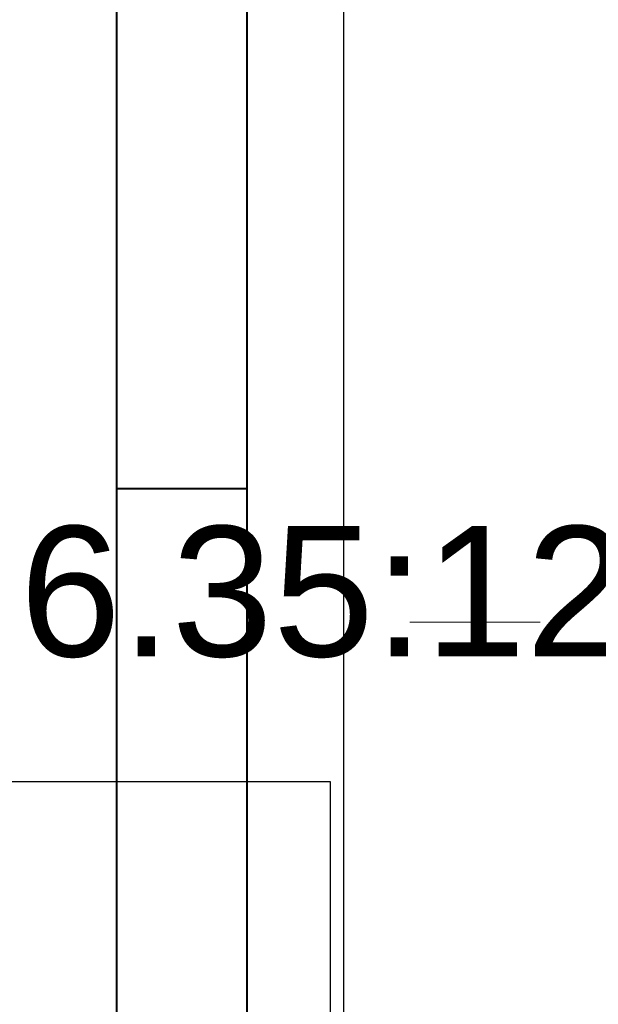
# Model space of a CAD drawing. Header units: millimetres. Extents: x -367720 to -162733, y 309172 to 337444.
# Tile 107 of 256: x -359632 to -358745, y 323468 to 324980. Entities that reach past the tile are written whole.
import ezdxf
from ezdxf.enums import TextEntityAlignment as Align

# ---------------------------------------------------------------- set-up
doc = ezdxf.new("R2010")
doc.units = ezdxf.units.MM
doc.header["$LTSCALE"] = 10
doc.header["$MEASUREMENT"] = 0
doc.layers.get('0').update_dxf_attribs({"color": 255, "lineweight": 13})
doc.layers.add('LATS_PIPE_REFRIGERANT', color=3, linetype='Continuous')
for name, color, linetype, lineweight in [('LATS_PIPE_REFRIGERANT_INDEX', 1, 'Continuous', 0), ('VZ1', 6, 'Continuous', 18), ('vzt-odvod', 6, 'Continuous', 40), ('vzt-přívod', 2, 'Continuous', 40), ('ŽB', 255, 'Continuous', 0)]:
    doc.layers.add(name, color=color, linetype=linetype, lineweight=lineweight)
doc.styles.add('LATS_ANNO', font='arial.ttf')
doc.styles.add('ROMANS', font='ROMANS.shx', dxfattribs={"height": 80})

# ---------------------------------------------------------------- blocks, each defined once
blk = doc.blocks.new('A$C44164CF6')
at = {"layer": 'LATS_PIPE_REFRIGERANT', "ltscale": 5}
for p, q in [((-4372.6, 4889.7), (-5434.5, 4889.7)), ((-4372.6, -1610.3), (-4372.6, 4889.7))]:
    blk.add_line(p, q, dxfattribs=at)
blk.add_lwpolyline([(-672.6, 7794.7), (-672.6, 8239.7), (-4352.6, 8239.7), (-4352.6, -1570.3), (-3832.6, -1570.3), (-3832.6, -590.3), (-3423, -590.3)], dxfattribs=at)
at = {"layer": 'ŽB'}
blk.add_line((-4250.7, 5135), (-4050.7, 5135), dxfattribs=at)
at = {"layer": 'LATS_PIPE_REFRIGERANT_INDEX', "color": 7, "style": 'LATS_ANNO'}
blk.add_text('6.35:12.7', height=200, dxfattribs=at).set_placement((-4849.4, 5182.3), align=Align.MIDDLE_LEFT)
at = {"layer": 'VZ1', "extrusion": (0, -1, -1.22461e-16), "style": 'ROMANS', "width": 0.8, "flags": 1}
for tag, p in [('MATERIAL', (-2269.1, 3112.5, -14812.2)), ('PRIRUBA', (-2269.1, 3112.5, -14812.2)), ('PRUTOK', (-2269.1, 3112.5, -14812.2)), ('PLOCHA', (-2269.1, 3112.5, -14812.2)), ('OBVOD', (-2269.1, 3112.5, -14812.2)), ('NAZEV', (-2269.1, 3112.5, -14812.2)), ('USEK', (-2269.1, 3112.5, -14812.2)), ('KOTA', (-2269.1, 3112.5, -14812.2)), ('TVAR', (-2269.1, 3112.5, -14812.2)), ('NB2', (-2269.1, 3112.5, -14812.2)), ('NB1', (-2269.1, 3112.5, -14812.2)), ('POS', (-2269.1, 3112.5, -14812.2)), ('DB', (-2269.1, 3112.5, -14812.2)), ('DA', (-2269.1, 3112.5, -14812.2)), ('B2', (-2269.1, 3112.5, -14812.2)), ('A2', (-2269.1, 3112.5, -14812.2)), ('B1', (-2269.1, 3112.5, -14812.2)), ('A1', (-2269.1, 3112.5, -14812.2)), ('LT', (-2269.1, 3112.5, -14812.2)), ('MATERIAL', (99885.3, 3112.5, -14812.2)), ('PRIRUBA', (99885.3, 3112.5, -14812.2)), ('PRUTOK', (99885.3, 3112.5, -14812.2)), ('PLOCHA', (99885.3, 3112.5, -14812.2)), ('OBVOD', (99885.3, 3112.5, -14812.2)), ('NAZEV', (99885.3, 3112.5, -14812.2)), ('USEK', (99885.3, 3112.5, -14812.2)), ('KOTA', (99885.3, 3112.5, -14812.2)), ('TVAR', (99885.3, 3112.5, -14812.2)), ('NB2', (99885.3, 3112.5, -14812.2)), ('NB1', (99885.3, 3112.5, -14812.2)), ('POS', (99885.3, 3112.5, -14812.2)), ('DB', (99885.3, 3112.5, -14812.2)), ('DA', (99885.3, 3112.5, -14812.2)), ('B2', (99885.3, 3112.5, -14812.2)), ('B1', (99885.3, 3112.5, -14812.2)), ('LT', (99885.3, 3112.5, -14812.2)), ('A2', (99885.3, 3112.5, -14812.2)), ('A1', (99885.3, 3112.5, -14812.2))]:
    blk.add_attdef(tag, p, '', height=1, rotation=180, dxfattribs=at)
at = {"layer": 'VZ1', "extrusion": (1.22461e-16, 1, 4.44089e-16), "style": 'ROMANS', "width": 0.8, "flags": 1}
for tag, p in [('MATERIAL', (2269.1, 2852.5, 14812.2)), ('PRIRUBA', (2269.1, 2852.5, 14812.2)), ('IZOLACE', (2269.1, 2852.5, 14812.2)), ('PRUTOK', (2269.1, 2852.5, 14812.2)), ('PLOCHA', (2269.1, 2852.5, 14812.2)), ('NASTCE', (2269.1, 2852.5, 14812.2)), ('OBVOD', (2269.1, 2852.5, 14812.2)), ('NAZEV', (2269.1, 2852.5, 14812.2)), ('USEK', (2269.1, 2852.5, 14812.2)), ('KOTA', (2269.1, 2852.5, 14812.2)), ('TVAR', (2269.1, 2852.5, 14812.2)), ('NB2', (2269.1, 2852.5, 14812.2)), ('NB1', (2269.1, 2852.5, 14812.2)), ('POS', (2269.1, 2852.5, 14812.2)), ('VS', (2269.1, 2852.5, 14812.2)), ('B1', (2269.1, 2852.5, 14812.2)), ('A1', (2269.1, 2852.5, 14812.2)), ('LT', (2269.1, 2852.5, 14812.2)), ('MATERIAL', (-99885.3, 2852.5, 14812.2)), ('PRIRUBA', (-99885.3, 2852.5, 14812.2)), ('IZOLACE', (-99885.3, 2852.5, 14812.2)), ('PRUTOK', (-99885.3, 2852.5, 14812.2)), ('PLOCHA', (-99885.3, 2852.5, 14812.2)), ('NASTCE', (-99885.3, 2852.5, 14812.2)), ('OBVOD', (-99885.3, 2852.5, 14812.2)), ('NAZEV', (-99885.3, 2852.5, 14812.2)), ('USEK', (-99885.3, 2852.5, 14812.2)), ('KOTA', (-99885.3, 2852.5, 14812.2)), ('TVAR', (-99885.3, 2852.5, 14812.2)), ('NB2', (-99885.3, 2852.5, 14812.2)), ('NB1', (-99885.3, 2852.5, 14812.2)), ('POS', (-99885.3, 2852.5, 14812.2)), ('B1', (-99885.3, 2852.5, 14812.2)), ('VS', (-99885.3, 2852.5, 14812.2)), ('LT', (-99885.3, 2852.5, 14812.2)), ('A1', (-99885.3, 2852.5, 14812.2))]:
    blk.add_attdef(tag, p, '', height=1, dxfattribs=at)
blk = doc.blocks.new('A$C44067DDB')
at = {"layer": 'vzt-odvod'}
blk.add_line((6000, 11639.3963), (5800, 11639.3963), dxfattribs=at)
at = {"layer": 'vzt-přívod'}
for p, q in [((5799.6875, 4607.3146), (5799.6875, 14639.3963)), ((5999.6874, 4607.3146), (5999.6874, 14639.3963))]:
    blk.add_line(p, q, dxfattribs=at)
at = {"layer": 'VZ1', "extrusion": (1.04009e-13, 1, -4.87544e-15), "style": 'ROMANS', "width": 0.8, "flags": 1}
for tag in ['KOTA', 'USEK', 'TVAR', 'POS', 'NB2', 'NB1', 'VS', 'LT', 'D']:
    blk.add_attdef(tag, (-111318.983, 5039.0799, 11669.1415), '', height=1, dxfattribs=at)
at = {"layer": 'VZ1', "extrusion": (1, -3.06152e-16, 0), "style": 'ROMANS', "width": 0.8, "flags": 1}
for tag in ['NB2', 'NB1', 'PRUTOK', 'USEK', 'KOTA', 'NAZEV', 'PRIRUBA2', 'POS', 'MATERIAL', 'PRUMER', 'PLOCHA', 'LT', 'UHEL', 'R', 'D', 'TVAR']:
    blk.add_attdef(tag, (11669.1415, 5039.0799, 111318.983), '', height=1, rotation=90, dxfattribs=at)
at = {"layer": 'VZ1', "extrusion": (-2.71917e-32, 1, -4.44089e-16), "style": 'ROMANS', "width": 0.8, "flags": 1}
for tag, p in [('MATERIAL', (-177204.9859, 2943.2966, 11491.6104)), ('PRIRUBA', (-177204.9859, 2943.2966, 11491.6104)), ('PRUTOK', (-177204.9859, 2943.2966, 11491.6104)), ('PLOCHA', (-177204.9859, 2943.2966, 11491.6104)), ('OBVOD', (-177204.9859, 2943.2966, 11491.6104)), ('NAZEV', (-177204.9859, 2943.2966, 11491.6104)), ('KOTA', (-177204.9859, 2943.2966, 11491.6104)), ('USEK', (-177204.9859, 2943.2966, 11491.6104)), ('TVAR', (-177204.9859, 2943.2966, 11491.6104)), ('NBN', (-177204.9859, 2943.2966, 11491.6104)), ('POS', (-177204.9859, 2943.2966, 11491.6104)), ('NB3', (-177204.9859, 2943.2966, 11491.6104)), ('VS', (-177204.9859, 2943.2966, 11491.6104)), ('LT', (-177204.9859, 2943.2966, 11491.6104)), ('B', (-177204.9859, 2943.2966, 11491.6104)), ('R', (-177204.9859, 2943.2966, 11491.6104)), ('A', (-177204.9859, 2943.2966, 11491.6104)), ('MATERIAL', (-11332.888, 6131.7212, 9501.275)), ('MATERIAL', (-11332.9671, 2943.2966, 9501.275)), ('PRIRUBA', (-11332.888, 6131.7212, 9501.275)), ('PRIRUBA', (-11332.9671, 2943.2966, 9501.275)), ('PRUTOK', (-11332.888, 6131.7212, 9501.275)), ('PRUTOK', (-11332.9671, 2943.2966, 9501.275)), ('PLOCHA', (-11332.888, 6131.7212, 9501.275)), ('PLOCHA', (-11332.9671, 2943.2966, 9501.275)), ('OBVOD', (-11332.888, 6131.7212, 9501.275)), ('OBVOD', (-11332.9671, 2943.2966, 9501.275)), ('NAZEV', (-11332.888, 6131.7212, 9501.275)), ('NAZEV', (-11332.9671, 2943.2966, 9501.275)), ('KOTA', (-11332.888, 6131.7212, 9501.275)), ('USEK', (-11332.888, 6131.7212, 9501.275)), ('KOTA', (-11332.9671, 2943.2966, 9501.275)), ('USEK', (-11332.9671, 2943.2966, 9501.275)), ('TVAR', (-11332.888, 6131.7212, 9501.275)), ('TVAR', (-11332.9671, 2943.2966, 9501.275)), ('NBN', (-11332.888, 6131.7212, 9501.275)), ('NBN', (-11332.9671, 2943.2966, 9501.275)), ('POS', (-11332.888, 6131.7212, 9501.275)), ('NB3', (-11332.888, 6131.7212, 9501.275)), ('POS', (-11332.9671, 2943.2966, 9501.275)), ('NB3', (-11332.9671, 2943.2966, 9501.275)), ('VS', (-11332.888, 6131.7212, 9501.275)), ('LT', (-11332.888, 6131.7212, 9501.275)), ('VS', (-11332.9671, 2943.2966, 9501.275)), ('LT', (-11332.9671, 2943.2966, 9501.275)), ('B', (-11332.888, 6131.7212, 9501.275)), ('R', (-11332.888, 6131.7212, 9501.275)), ('A', (-11332.888, 6131.7212, 9501.275)), ('B', (-11332.9671, 2943.2966, 9501.275)), ('R', (-11332.9671, 2943.2966, 9501.275)), ('A', (-11332.9671, 2943.2966, 9501.275)), ('MATERIAL', (-109446.9123, 2943.2966, 9501.275)), ('PRIRUBA', (-109446.9123, 2943.2966, 9501.275)), ('PRUTOK', (-109446.9123, 2943.2966, 9501.275)), ('PLOCHA', (-109446.9123, 2943.2966, 9501.275)), ('OBVOD', (-109446.9123, 2943.2966, 9501.275)), ('NAZEV', (-109446.9123, 2943.2966, 9501.275)), ('KOTA', (-109446.9123, 2943.2966, 9501.275)), ('USEK', (-109446.9123, 2943.2966, 9501.275)), ('TVAR', (-109446.9123, 2943.2966, 9501.275)), ('NBN', (-109446.9123, 2943.2966, 9501.275)), ('POS', (-109446.9123, 2943.2966, 9501.275)), ('NB3', (-109446.9123, 2943.2966, 9501.275)), ('VS', (-109446.9123, 2943.2966, 9501.275)), ('LT', (-109446.9123, 2943.2966, 9501.275)), ('B', (-109446.9123, 2943.2966, 9501.275)), ('R', (-109446.9123, 2943.2966, 9501.275)), ('A', (-109446.9123, 2943.2966, 9501.275))]:
    blk.add_attdef(tag, p, '', height=1, dxfattribs=at)
at = {"layer": 'VZ1', "extrusion": (-1, 0, 0), "style": 'ROMANS', "width": 0.8, "flags": 1}
for tag, p in [('NB3', (-11312.8354, 2943.2966, -178642.0188)), ('PRUTOK', (-11312.8354, 2943.2966, -178642.0188)), ('USEK', (-11312.8354, 2943.2966, -178642.0188)), ('VS', (-11312.8354, 2943.2966, -178642.0188)), ('NAZEV', (-11312.8354, 2943.2966, -178642.0188)), ('KOTA', (-11312.8354, 2943.2966, -178642.0188)), ('POS', (-11312.8354, 2943.2966, -178642.0188)), ('MATERIAL', (-11312.8354, 2943.2966, -178642.0188)), ('PRIRUBA', (-11312.8354, 2943.2966, -178642.0188)), ('PLOCHA', (-11312.8354, 2943.2966, -178642.0188)), ('OBVOD', (-11312.8354, 2943.2966, -178642.0188)), ('R', (-11312.8354, 2943.2966, -178642.0188)), ('LT', (-11312.8354, 2943.2966, -178642.0188)), ('B', (-11312.8354, 2943.2966, -178642.0188)), ('A', (-11312.8354, 2943.2966, -178642.0188)), ('TVAR', (-11312.8354, 2943.2966, -178642.0188)), ('NB3', (-9322.5, 6131.7212, -12769.9209)), ('PRUTOK', (-9322.5, 6131.7212, -12769.9209)), ('USEK', (-9322.5, 6131.7212, -12769.9209)), ('VS', (-9322.5, 6131.7212, -12769.9209)), ('NAZEV', (-9322.5, 6131.7212, -12769.9209)), ('KOTA', (-9322.5, 6131.7212, -12769.9209)), ('POS', (-9322.5, 6131.7212, -12769.9209)), ('MATERIAL', (-9322.5, 6131.7212, -12769.9209)), ('PRIRUBA', (-9322.5, 6131.7212, -12769.9209)), ('PLOCHA', (-9322.5, 6131.7212, -12769.9209)), ('OBVOD', (-9322.5, 6131.7212, -12769.9209)), ('R', (-9322.5, 6131.7212, -12769.9209)), ('LT', (-9322.5, 6131.7212, -12769.9209)), ('B', (-9322.5, 6131.7212, -12769.9209)), ('A', (-9322.5, 6131.7212, -12769.9209)), ('TVAR', (-9322.5, 6131.7212, -12769.9209)), ('NB3', (-9322.5, 2943.2966, -12770)), ('PRUTOK', (-9322.5, 2943.2966, -12770)), ('USEK', (-9322.5, 2943.2966, -12770)), ('VS', (-9322.5, 2943.2966, -12770)), ('NAZEV', (-9322.5, 2943.2966, -12770)), ('KOTA', (-9322.5, 2943.2966, -12770)), ('POS', (-9322.5, 2943.2966, -12770)), ('MATERIAL', (-9322.5, 2943.2966, -12770)), ('PRIRUBA', (-9322.5, 2943.2966, -12770)), ('PLOCHA', (-9322.5, 2943.2966, -12770)), ('OBVOD', (-9322.5, 2943.2966, -12770)), ('R', (-9322.5, 2943.2966, -12770)), ('LT', (-9322.5, 2943.2966, -12770)), ('B', (-9322.5, 2943.2966, -12770)), ('A', (-9322.5, 2943.2966, -12770)), ('TVAR', (-9322.5, 2943.2966, -12770)), ('NB3', (-9322.5, 2943.2966, -110883.9452)), ('PRUTOK', (-9322.5, 2943.2966, -110883.9452)), ('USEK', (-9322.5, 2943.2966, -110883.9452)), ('VS', (-9322.5, 2943.2966, -110883.9452)), ('NAZEV', (-9322.5, 2943.2966, -110883.9452)), ('KOTA', (-9322.5, 2943.2966, -110883.9452)), ('POS', (-9322.5, 2943.2966, -110883.9452)), ('MATERIAL', (-9322.5, 2943.2966, -110883.9452)), ('PRIRUBA', (-9322.5, 2943.2966, -110883.9452)), ('PLOCHA', (-9322.5, 2943.2966, -110883.9452)), ('OBVOD', (-9322.5, 2943.2966, -110883.9452)), ('R', (-9322.5, 2943.2966, -110883.9452)), ('LT', (-9322.5, 2943.2966, -110883.9452)), ('B', (-9322.5, 2943.2966, -110883.9452)), ('A', (-9322.5, 2943.2966, -110883.9452)), ('TVAR', (-9322.5, 2943.2966, -110883.9452))]:
    blk.add_attdef(tag, p, '', height=1, rotation=270, dxfattribs=at)
at = {"layer": 'VZ1', "extrusion": (1, -2.32324e-14, 0), "style": 'ROMANS', "width": 0.8, "flags": 1}
for tag in ['NB2', 'NB1', 'PRUTOK', 'USEK', 'KOTA', 'NAZEV', 'PRIRUBA2', 'POS', 'MATERIAL', 'PRUMER', 'PLOCHA', 'LT', 'UHEL', 'R', 'D', 'TVAR']:
    blk.add_attdef(tag, (11224.1742, 2147.9426, 13745.0379), '', height=1, rotation=270, dxfattribs=at)
at = {"layer": 'VZ1', "extrusion": (-1.83691e-16, -1, 0), "style": 'ROMANS', "width": 0.8, "flags": 1}
for tag in ['POZNAMKA', 'NB2', 'NB1', 'DATA-HODNOTA', 'DATA-KLIC', 'PRUTOK', 'USEK', 'DRUHTLUM', 'ZETA', 'PR', 'TYP', 'NAZEV', 'POS', 'VETA']:
    blk.add_attdef(tag, (111863.9472, 3000, -10940.785), '', height=1, dxfattribs=at)
at = {"layer": 'VZ1', "extrusion": (0, 1, -1.26974e-15), "style": 'ROMANS', "width": 0.8, "flags": 1}
for tag in ['PRIRUBA2', 'MATERIAL', 'PRUMER', 'IZOLACE', 'PRUTOK', 'PLOCHA', 'NASTCE', 'NAZEV', 'KOTA', 'USEK', 'TVAR', 'POS', 'NB2', 'NB1', 'VS', 'LT', 'D']:
    blk.add_attdef(tag, (-111858.983, 2389.3275, 10075), '', height=1, dxfattribs=at)
at = {"layer": 'VZ1', "style": 'ROMANS', "width": 0.8, "flags": 1}
for tag in ['VS', 'OBVOD', 'USEK', 'IZOLACE', 'NASTCE', 'PRUTOK', 'KOTA', 'POS', 'PRIRUBA', 'PLOCHA', 'A1', 'TVAR', 'NB2', 'NB1', 'NAZEV', 'MATERIAL', 'LT', 'B1']:
    blk.add_attdef(tag, (12740, 9530), '', height=1, rotation=270, dxfattribs=at)
at = {"layer": 'VZ1', "extrusion": (0, -1, 0), "style": 'ROMANS', "width": 0.8, "flags": 1}
for tag, p in [('NBN', (179201.405, 2639.0523, -9490.3354)), ('NB3', (179201.405, 2639.0523, -9490.3354)), ('PRUTOK', (179201.405, 2639.0523, -9490.3354)), ('USEK', (179201.405, 2639.0523, -9490.3354)), ('VS', (179201.405, 2639.0523, -9490.3354)), ('NAZEV', (179201.405, 2639.0523, -9490.3354)), ('KOTA', (179201.405, 2639.0523, -9490.3354)), ('POS', (179201.405, 2639.0523, -9490.3354)), ('MATERIAL', (179201.405, 2639.0523, -9490.3354)), ('PRIRUBA', (179201.405, 2639.0523, -9490.3354)), ('PLOCHA', (179201.405, 2639.0523, -9490.3354)), ('OBVOD', (179201.405, 2639.0523, -9490.3354)), ('R', (179201.405, 2639.0523, -9490.3354)), ('LT', (179201.405, 2639.0523, -9490.3354)), ('B', (179201.405, 2639.0523, -9490.3354)), ('A', (179201.405, 2639.0523, -9490.3354)), ('TVAR', (179201.405, 2639.0523, -9490.3354)), ('NBN', (13329.3863, 2639.0523, -7500)), ('NB3', (13329.3863, 2639.0523, -7500)), ('PRUTOK', (13329.3863, 2639.0523, -7500)), ('USEK', (13329.3863, 2639.0523, -7500)), ('VS', (13329.3863, 2639.0523, -7500)), ('NAZEV', (13329.3863, 2639.0523, -7500)), ('KOTA', (13329.3863, 2639.0523, -7500)), ('POS', (13329.3863, 2639.0523, -7500)), ('MATERIAL', (13329.3863, 2639.0523, -7500)), ('PRIRUBA', (13329.3863, 2639.0523, -7500)), ('PLOCHA', (13329.3863, 2639.0523, -7500)), ('OBVOD', (13329.3863, 2639.0523, -7500)), ('R', (13329.3863, 2639.0523, -7500)), ('LT', (13329.3863, 2639.0523, -7500)), ('B', (13329.3863, 2639.0523, -7500)), ('A', (13329.3863, 2639.0523, -7500)), ('TVAR', (13329.3863, 2639.0523, -7500)), ('TVAR', (111443.3315, 2639.0523, -7500)), ('A', (111443.3315, 2639.0523, -7500)), ('B', (111443.3315, 2639.0523, -7500)), ('LT', (111443.3315, 2639.0523, -7500)), ('R', (111443.3315, 2639.0523, -7500)), ('OBVOD', (111443.3315, 2639.0523, -7500)), ('PLOCHA', (111443.3315, 2639.0523, -7500)), ('PRIRUBA', (111443.3315, 2639.0523, -7500)), ('MATERIAL', (111443.3315, 2639.0523, -7500)), ('POS', (111443.3315, 2639.0523, -7500)), ('KOTA', (111443.3315, 2639.0523, -7500)), ('NAZEV', (111443.3315, 2639.0523, -7500)), ('VS', (111443.3315, 2639.0523, -7500)), ('USEK', (111443.3315, 2639.0523, -7500)), ('PRUTOK', (111443.3315, 2639.0523, -7500)), ('NB3', (111443.3315, 2639.0523, -7500)), ('NBN', (111443.3315, 2639.0523, -7500)), ('NBN', (111443.3315, 2639.0523, -7500)), ('NB3', (111443.3315, 2639.0523, -7500)), ('PRUTOK', (111443.3315, 2639.0523, -7500)), ('USEK', (111443.3315, 2639.0523, -7500)), ('VS', (111443.3315, 2639.0523, -7500)), ('NAZEV', (111443.3315, 2639.0523, -7500)), ('KOTA', (111443.3315, 2639.0523, -7500)), ('POS', (111443.3315, 2639.0523, -7500)), ('MATERIAL', (111443.3315, 2639.0523, -7500)), ('PRIRUBA', (111443.3315, 2639.0523, -7500)), ('PLOCHA', (111443.3315, 2639.0523, -7500)), ('OBVOD', (111443.3315, 2639.0523, -7500)), ('R', (111443.3315, 2639.0523, -7500)), ('LT', (111443.3315, 2639.0523, -7500)), ('B', (111443.3315, 2639.0523, -7500)), ('A', (111443.3315, 2639.0523, -7500)), ('TVAR', (111443.3315, 2639.0523, -7500))]:
    blk.add_attdef(tag, p, '', height=1, rotation=90, dxfattribs=at)
at = {"layer": 'VZ1', "extrusion": (2.83287e-14, -1, 0), "style": 'ROMANS', "width": 0.8, "flags": 1}
for tag, p in [('IZOLACE', (4619.6938, 3000, -5099.5832)), ('NASTCE', (4619.6938, 3000, -5099.5832)), ('NB2', (4619.6938, 3000, -5099.5832)), ('NB1', (4619.6938, 3000, -5099.5832)), ('VS', (4619.6938, 3000, -5099.5832)), ('PRUTOK', (4619.6938, 3000, -5099.5832)), ('USEK', (4619.6938, 3000, -5099.5832)), ('KOTA', (4619.6938, 3000, -5099.5832)), ('NAZEV', (4619.6938, 3000, -5099.5832)), ('PRIRUBA2', (4619.6938, 3000, -5099.5832)), ('POS', (4619.6938, 3000, -5099.5832)), ('MATERIAL', (4619.6938, 3000, -5099.5832)), ('PRUMER', (4619.6938, 3000, -5099.5832)), ('PLOCHA', (4619.6938, 3000, -5099.5832)), ('LT', (4619.6938, 3000, -5099.5832)), ('D', (4619.6938, 3000, -5099.5832)), ('TVAR', (4619.6938, 3000, -5099.5832)), ('IZOLACE', (102733.639, 3000, -4512.6709)), ('NASTCE', (102733.639, 3000, -4512.6709)), ('NB2', (102733.639, 3000, -4512.6709)), ('NB1', (102733.639, 3000, -4512.6709)), ('VS', (102733.639, 3000, -4512.6709)), ('PRUTOK', (102733.639, 3000, -4512.6709)), ('USEK', (102733.639, 3000, -4512.6709)), ('KOTA', (102733.639, 3000, -4512.6709)), ('NAZEV', (102733.639, 3000, -4512.6709)), ('PRIRUBA2', (102733.639, 3000, -4512.6709)), ('POS', (102733.639, 3000, -4512.6709)), ('MATERIAL', (102733.639, 3000, -4512.6709)), ('PRUMER', (102733.639, 3000, -4512.6709)), ('PLOCHA', (102733.639, 3000, -4512.6709)), ('LT', (102733.639, 3000, -4512.6709)), ('D', (102733.639, 3000, -4512.6709)), ('TVAR', (102733.639, 3000, -4512.6709))]:
    blk.add_attdef(tag, p, '', height=1, dxfattribs=at)
at = {"layer": 'vzt-přívod', "lineweight": 30, "extrusion": (-1, 0, 0), "style": 'ROMANS', "width": 0.8, "flags": 1}
for p in [(-11312.8354, 2943.2966, -178642.0188), (-9322.5, 6131.7212, -12769.9209), (-9322.5, 2943.2966, -12770), (-9322.5, 2943.2966, -110883.9452)]:
    blk.add_attdef('NBN', p, '', height=1, rotation=270, dxfattribs=at)
at = {"layer": 'vzt-přívod', "lineweight": 30, "extrusion": (0.707107, 0.707107, 0), "style": 'ROMANS', "width": 0.8, "flags": 1}
for tag, p in [('PRIRUBA2', (-1079.1254, 2936.5022, 15975.6328)), ('MATERIAL', (-1079.1254, 2936.5022, 15975.6328)), ('PRUMER', (-1079.1254, 2936.5022, 15975.6328)), ('IZOLACE', (-1079.1254, 2936.5022, 15975.6328)), ('PRUTOK', (-1079.1254, 2936.5022, 15975.6328)), ('PLOCHA', (-1079.1254, 2936.5022, 15975.6328)), ('NASTCE', (-1079.1254, 2936.5022, 15975.6328)), ('NAZEV', (-1079.1254, 2936.5022, 15975.6328)), ('KOTA', (-1079.1254, 2936.5022, 15975.6328)), ('USEK', (-1079.1254, 2936.5022, 15975.6328)), ('TVAR', (-1079.1254, 2936.5022, 15975.6328)), ('POS', (-1079.1254, 2936.5022, 15975.6328)), ('NB2', (-1079.1254, 2936.5022, 15975.6328)), ('NB1', (-1079.1254, 2936.5022, 15975.6328)), ('VS', (-1079.1254, 2936.5022, 15975.6328)), ('LT', (-1079.1254, 2936.5022, 15975.6328)), ('D', (-1079.1254, 2936.5022, 15975.6328)), ('PRIRUBA2', (-70456.1614, 2936.5022, 85352.6688)), ('MATERIAL', (-70456.1614, 2936.5022, 85352.6688)), ('PRUMER', (-70456.1614, 2936.5022, 85352.6688)), ('IZOLACE', (-70456.1614, 2936.5022, 85352.6688)), ('PRUTOK', (-70456.1614, 2936.5022, 85352.6688)), ('PLOCHA', (-70456.1614, 2936.5022, 85352.6688)), ('NASTCE', (-70456.1614, 2936.5022, 85352.6688)), ('NAZEV', (-70456.1614, 2936.5022, 85352.6688)), ('KOTA', (-70456.1614, 2936.5022, 85352.6688)), ('USEK', (-70456.1614, 2936.5022, 85352.6688)), ('TVAR', (-70456.1614, 2936.5022, 85352.6688)), ('POS', (-70456.1614, 2936.5022, 85352.6688)), ('NB2', (-70456.1614, 2936.5022, 85352.6688)), ('NB1', (-70456.1614, 2936.5022, 85352.6688)), ('VS', (-70456.1614, 2936.5022, 85352.6688)), ('LT', (-70456.1614, 2936.5022, 85352.6688)), ('D', (-70456.1614, 2936.5022, 85352.6688))]:
    blk.add_attdef(tag, p, '', height=1, dxfattribs=at)
at = {"layer": 'vzt-přívod', "lineweight": 30, "style": 'ROMANS', "width": 0.8, "flags": 1}
for tag, p in [('USEK', (11882.7585, 10460.1981, 2936.5022)), ('UHEL', (11882.7585, 10460.1981, 2936.5022)), ('PRUTOK', (11882.7585, 10460.1981, 2936.5022)), ('KOTA', (11882.7585, 10460.1981, 2936.5022)), ('PRIRUBA2', (11882.7585, 10460.1981, 2936.5022)), ('POS', (11882.7585, 10460.1981, 2936.5022)), ('PRUMER', (11882.7585, 10460.1981, 2936.5022)), ('PLOCHA', (11882.7585, 10460.1981, 2936.5022)), ('TVAR', (11882.7585, 10460.1981, 2936.5022)), ('NB2', (11882.7585, 10460.1981, 2936.5022)), ('NB1', (11882.7585, 10460.1981, 2936.5022)), ('NAZEV', (11882.7585, 10460.1981, 2936.5022)), ('MATERIAL', (11882.7585, 10460.1981, 2936.5022)), ('LT', (11882.7585, 10460.1981, 2936.5022)), ('R', (11882.7585, 10460.1981, 2936.5022)), ('D', (11882.7585, 10460.1981, 2936.5022)), ('USEK', (109996.7036, 10460.1981, 2936.5022)), ('UHEL', (109996.7036, 10460.1981, 2936.5022)), ('PRUTOK', (109996.7036, 10460.1981, 2936.5022)), ('KOTA', (109996.7036, 10460.1981, 2936.5022)), ('PRIRUBA2', (109996.7036, 10460.1981, 2936.5022)), ('POS', (109996.7036, 10460.1981, 2936.5022)), ('PRUMER', (109996.7036, 10460.1981, 2936.5022)), ('PLOCHA', (109996.7036, 10460.1981, 2936.5022)), ('TVAR', (109996.7036, 10460.1981, 2936.5022)), ('NB2', (109996.7036, 10460.1981, 2936.5022)), ('NB1', (109996.7036, 10460.1981, 2936.5022)), ('NAZEV', (109996.7036, 10460.1981, 2936.5022)), ('MATERIAL', (109996.7036, 10460.1981, 2936.5022)), ('LT', (109996.7036, 10460.1981, 2936.5022)), ('R', (109996.7036, 10460.1981, 2936.5022)), ('D', (109996.7036, 10460.1981, 2936.5022))]:
    blk.add_attdef(tag, p, '', height=1, rotation=270, dxfattribs=at)
at = {"layer": 'vzt-přívod', "lineweight": 30, "extrusion": (-1, 0, 1.77636e-15), "style": 'ROMANS', "width": 0.8, "flags": 1}
for tag in ['IZOLACE', 'NASTCE', 'NB2', 'NB1', 'VS', 'PRUTOK', 'USEK', 'KOTA', 'NAZEV', 'POS', 'MATERIAL', 'PRIRUBA', 'PLOCHA', 'OBVOD', 'LT', 'B1', 'A1', 'TVAR']:
    blk.add_attdef(tag, (-9530, 2813.2966, -12620), '', height=1, dxfattribs=at)

msp = doc.modelspace()

# ---------------------------------------------------------------- block references
msp.add_blockref('A$C44164CF6', (-354782.9, 318920.1))

# ---------------------------------------------------------------- next in the draw order: block references
msp.add_blockref('A$C44067DDB', (-365282.9, 312620.1))

doc.saveas('drawing.dxf')
